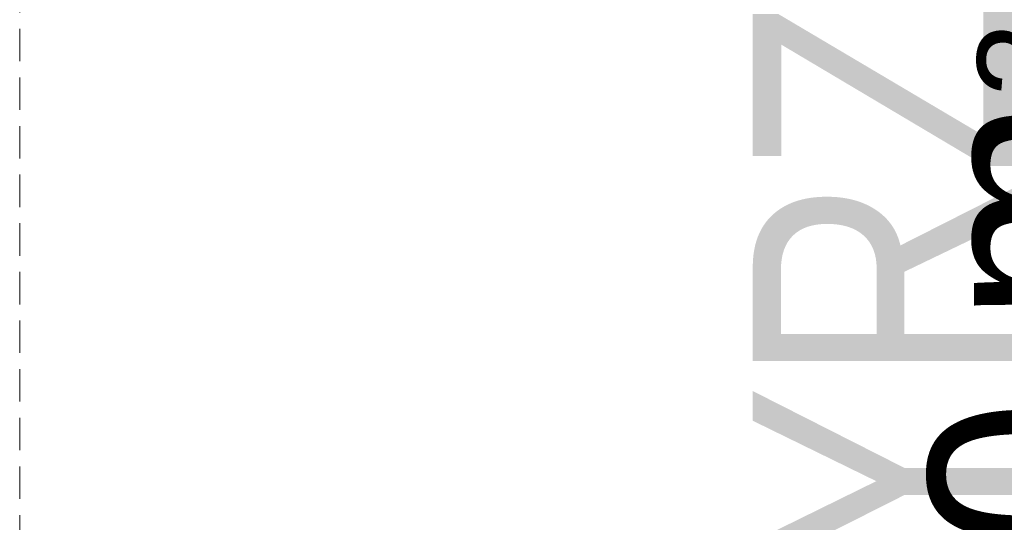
# Model space of a CAD drawing. Header units: millimetres. Extents: x 42175 to 97175, y 10092 to 468192.
# Tile 170 of 235: x 79390 to 80908, y 23614 to 24389. Entities that reach past the tile are written whole.
import ezdxf

# ---------------------------------------------------------------- set-up
doc = ezdxf.new("R2010")
doc.units = ezdxf.units.MM
doc.linetypes.add('DASHED', pattern=[0.75, 0.5, -0.25])
doc.layers.add('FLUID-W3-150-ARRGR', color=8, linetype='Continuous')
doc.layers.add('Konstrukcja - Siatka mod', color=8, linetype='Continuous')
doc.styles.add('STYL_AUTOMATYCZNY_1', font='ARIALN.TTF')
doc.styles.add('STYL_AUTOMATYCZNY_13', font='ARIALN.TTF', dxfattribs={"width": 0.8})

msp = doc.modelspace()

# ---------------------------------------------------------------- linework, layer by layer
at = {"layer": 'Konstrukcja - Siatka mod', "color": 8, "linetype": 'DASHED', "lineweight": 13, "ltscale": 100}
msp.add_line((79390, 16600), (79390, 33564.8), dxfattribs=at)

# ---------------------------------------------------------------- texts
at = {"color": 8, "linetype": 'Continuous', "lineweight": 35, "insert": (80520.5, 23106.1), "char_height": 400, "attachment_point": 1, "rotation": 90, "style": 'STYL_AUTOMATYCZNY_13'}
msp.add_mtext('\\A1;{\\pql;\\fArial|b0|i0|c238|p0;\\W0.800000;WYRZUTNIA}', dxfattribs=at)
at = {"layer": 'FLUID-W3-150-ARRGR', "color": 8, "linetype": 'Continuous', "lineweight": 35, "insert": (81171, 23803.4), "char_height": 300, "attachment_point": 5, "rotation": 90, "line_spacing_factor": 0.907426, "style": 'STYL_AUTOMATYCZNY_1'}
msp.add_mtext('\\A1;{\\pqc;\\fArial|b0|i0|c238|p0;\\W1.000000;1550 m\\fArial|b0|i0|c238|p0;\\H0.500000x;\\W1.000000;3\\fArial|b0|i0|c238|p0;\\H2.000000x;\\W1.000000;/h\\P\\pqc;\\fArial|b0|i0|c238|p0;\\W1.000000;850 x 710}', dxfattribs=at)

doc.saveas('drawing.dxf')
